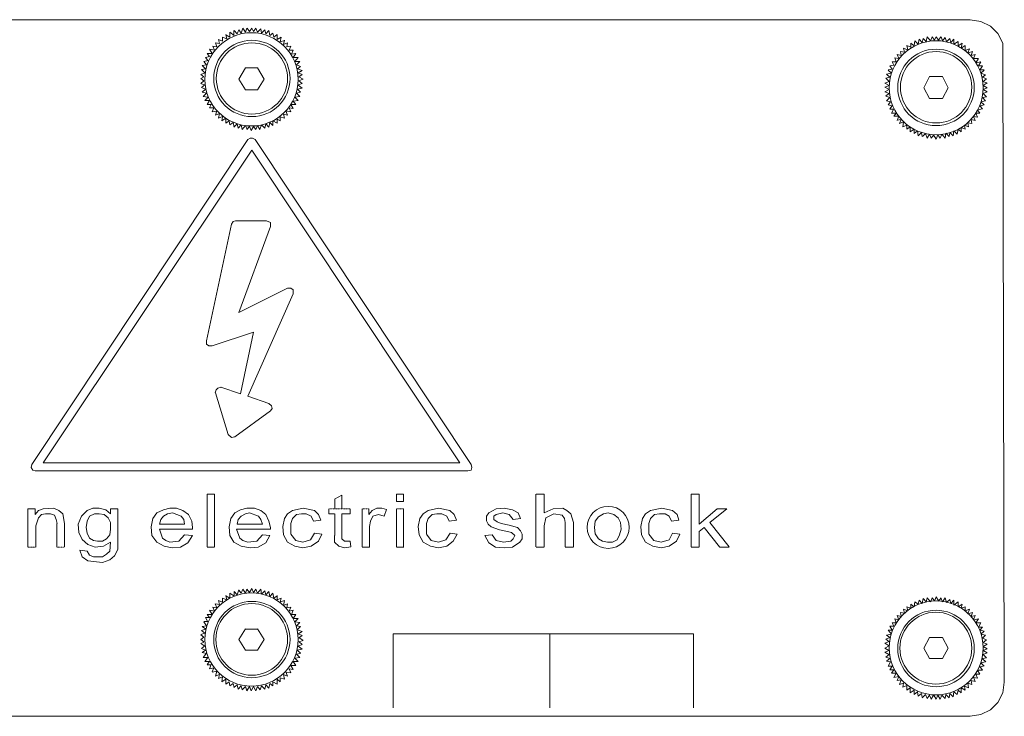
# Model space of a CAD drawing. Header units: millimetres. Extents: x -228268 to 1513407, y -439898 to -137408.
# Tile 71 of 128: x 293608 to 296093, y -349665 to -347907. Entities that reach past the tile are written whole.
import ezdxf

# ---------------------------------------------------------------- set-up
doc = ezdxf.new("R2010")
doc.units = ezdxf.units.MM
doc.linetypes.add('PDF_IMPORT', pattern=[1, 0.8, -0.2])
doc.layers.add('PDF3_图层 1', color=7, linetype='Continuous', true_color=0x060202)

msp = doc.modelspace()

# ---------------------------------------------------------------- linework, layer by layer
at = {"layer": 'PDF3_图层 1', "lineweight": 9}
for points in [[(292379.4, -347906.8), (296007.4, -347906.8)], [(296093.4, -349579), (296089.4, -347966.3), (296077.2, -347941.6), (296058.5, -347923.2), (296033.9, -347911), (296007.3, -347906.8)], [(294139, -347950.7), (294139, -347938.4)], [(294139, -347938.5), (294149.3, -347946.7)], [(294149.2, -347946.7), (294149.2, -347934.3)], [(294149.3, -347934.3), (294157.3, -347942.5)], [(294157.4, -347942.5), (294161.7, -347932.3)], [(294161.7, -347932.3), (294167.7, -347940.5)], [(294167.7, -347940.5), (294171.7, -347928.3)], [(294171.7, -347928.3), (294177.9, -347938.5)], [(294177.9, -347938.4), (294181.9, -347928.3)], [(294182.1, -347928.3), (294188.2, -347936.3)], [(294188.1, -347936.3), (294194.3, -347928.3)], [(294194.4, -347928.3), (294198.4, -347936.3)], [(294198.5, -347936.3), (294204.6, -347928.3)], [(294204.6, -347928.3), (294208.6, -347938.5)], [(294208.7, -347938.4), (294216.8, -347930.3)], [(294216.8, -347930.3), (294219, -347940.5)], [(294219, -347940.5), (294227, -347932.3)], [(294227.2, -347932.3), (294229.2, -347942.5)], [(294229.2, -347942.5), (294237.4, -347934.3)], [(294237.4, -347934.3), (294239.5, -347946.7)], [(294087.8, -348000), (294081.6, -347991.8), (294093.8, -347991.8), (294087.8, -347981.4), (294100, -347983.6), (294096, -347973.3), (294106.2, -347975.3), (294102.2, -347965.1), (294112.4, -347967.2), (294110.4, -347956.9), (294120.6, -347961.1), (294120.6, -347950.7), (294130.8, -347954.9)], [(294130.8, -347954.8), (294128.8, -347944.6)], [(294128.8, -347944.7), (294139, -347950.7)], [(294239.5, -347946.6), (294247.6, -347940.6), (294249.7, -347950.8), (294257.9, -347944.6)], [(294257.9, -347944.5), (294257.9, -347956.9)], [(294257.9, -347957), (294268.1, -347950.8)], [(294268.1, -347950.7), (294266, -347963.1)], [(294266, -347963), (294276.3, -347959)], [(294274.1, -347969.2), (294284.5, -347965.2)], [(294276.3, -347958.9), (294274.2, -347969.3)], [(294284.4, -347965.1), (294282.5, -347975.3), (294292.7, -347973.3), (294288.7, -347983.5), (294298.7, -347983.5), (294294.7, -347993.8)], [(295866, -347972.3), (295868, -347960.1)], [(295867.9, -347960.1), (295876.2, -347968.3)], [(295876.2, -347968.2), (295878.2, -347956), (295886.5, -347964.2), (295888.4, -347954), (295896.6, -347962.2), (295898.8, -347949.8)], [(295898.7, -347949.9), (295906.9, -347960.1)], [(295906.9, -347960), (295911.1, -347949.8)], [(295911.1, -347949.9), (295917.1, -347958.1)], [(295917.1, -347958), (295921.2, -347949.8)], [(295921.3, -347949.9), (295927.5, -347958.1)], [(295927.4, -347958.1), (295933.6, -347949.9)], [(295933.7, -347949.9), (295937.7, -347960.1)], [(295937.7, -347960.1), (295943.9, -347951.9)], [(295943.9, -347951.9), (295947.9, -347962.1)], [(295948, -347962.1), (295956, -347953.9)], [(295956.1, -347953.9), (295958.2, -347964.3)], [(295958.2, -347964.3), (295966.4, -347955.9)], [(295966.3, -347955.9), (295966.3, -347968.3)], [(295966.3, -347968.3), (295976.7, -347962.2)], [(295976.6, -347962.1), (295976.6, -347972.3)], [(295831.1, -347986.8), (295841.5, -347988.8)], [(295833.1, -347997), (295831.2, -347986.8)], [(295839.3, -347978.5), (295849.5, -347982.7)], [(295841.4, -347988.8), (295839.3, -347978.5)], [(295847.6, -347972.3), (295857.7, -347976.5)], [(295849.6, -347982.7), (295847.6, -347972.3)], [(295857.6, -347976.5), (295857.6, -347966.3)], [(295857.7, -347966.2), (295866, -347972.4)], [(295976.7, -347972.4), (295986.9, -347966.2)], [(295984.7, -347978.5), (295995, -347972.3)], [(295986.8, -347966.3), (295984.8, -347978.5)], [(295995, -347972.3), (295995, -347984.7)], [(295995, -347984.7), (296005.2, -347980.7)], [(296005.2, -347980.7), (296001.2, -347990.9)], [(296001.2, -347990.9), (296013.6, -347986.8)], [(296013.5, -347986.8), (296009.4, -347997)], [(294079.5, -348020.4), (294073.4, -348012.2)], [(294073.5, -348012.2), (294083.7, -348010.2)], [(294077.6, -348002), (294087.8, -347999.8)], [(294083.6, -348010.2), (294077.6, -348002)], [(294294.7, -347993.8), (294304.9, -347991.8)], [(294304.9, -347991.8), (294298.7, -348002)], [(294298.7, -348002), (294311.1, -348002)], [(294303, -348012.2), (294315.2, -348012.2)], [(294311.1, -348002), (294303.1, -348012.2)], [(294315.3, -348012.2), (294307.1, -348020.4)], [(295810.6, -348013.4), (295820.9, -348013.4)], [(295814.7, -348021.6), (295810.7, -348013.4)], [(295816.7, -348003.2), (295827.1, -348005.2)], [(295820.9, -348013.4), (295816.9, -348003.2)], [(295822.9, -347994.9), (295833.1, -347997)], [(295827, -348005.2), (295823, -347994.9)], [(296009.4, -347996.9), (296019.6, -347994.9)], [(296015.5, -348005.2), (296027.8, -348005.2)], [(296019.6, -347994.9), (296015.6, -348005.1)], [(296027.9, -348005.1), (296021.7, -348015.5)], [(296021.7, -348015.5), (296033.9, -348013.5)], [(296034, -348013.4), (296028, -348023.6)], [(294067.3, -348032.7), (294077.6, -348030.7)], [(294075.5, -348040.9), (294067.3, -348032.7)], [(294069.3, -348022.4), (294079.5, -348020.4)], [(294077.6, -348030.7), (294069.3, -348022.5)], [(294177.9, -348028.6), (294161.7, -348057.3)], [(294225.2, -348057.3), (294208.6, -348028.7), (294177.9, -348028.7)], [(294307.1, -348020.4), (294317.3, -348024.6)], [(294317.3, -348024.6), (294309.1, -348030.7)], [(294309.1, -348030.7), (294321.4, -348034.7)], [(294321.4, -348034.8), (294311.1, -348040.9)], [(295808.5, -348042.1), (295800.3, -348033.9)], [(295800.4, -348033.8), (295810.6, -348031.8)], [(295804.4, -348023.7), (295814.8, -348021.5)], [(295810.7, -348031.9), (295804.5, -348023.5)], [(296027.8, -348023.6), (296038.2, -348023.6)], [(296038.2, -348023.6), (296032, -348033.9)], [(296032, -348033.8), (296042.2, -348033.8)], [(296042.2, -348033.9), (296034, -348042.1)], [(294065.3, -348045.1), (294075.5, -348040.9)], [(294073.4, -348051.1), (294065.3, -348045.1)], [(294065.3, -348055.3), (294073.4, -348051.1)], [(294073.4, -348061.3), (294065.3, -348055.3)], [(294065.3, -348067.6), (294073.4, -348061.4)], [(294161.7, -348057.3), (294177.9, -348083.9), (294208.6, -348083.9)], [(294208.7, -348083.9), (294225.2, -348057.3)], [(294311.1, -348040.9), (294321.4, -348045.1)], [(294321.4, -348045), (294313.2, -348051.1)], [(294313.2, -348051.1), (294323.4, -348057.3)], [(294323.3, -348057.3), (294313.2, -348061.3)], [(294313.2, -348061.3), (294321.4, -348067.7)], [(295792.2, -348066.7), (295802.5, -348062.5)], [(295794.2, -348054.4), (295804.4, -348052.3)], [(295802.5, -348062.7), (295794.2, -348054.3)], [(295796.3, -348044.2), (295808.5, -348042)], [(295804.4, -348052.3), (295796.4, -348044.1)], [(295905, -348050.3), (295890.6, -348079)], [(295937.6, -348050.4), (295905, -348050.4)], [(295952, -348078.9), (295937.7, -348050.3)], [(296034, -348042.1), (296046.3, -348046.2)], [(296038.1, -348052.3), (296048.3, -348056.4)], [(296046.3, -348046.2), (296038.2, -348052.3)], [(296048.3, -348056.4), (296040.1, -348062.5)], [(296040.2, -348062.5), (296050.3, -348066.7)], [(294075.5, -348071.7), (294065.3, -348067.7)], [(294067.3, -348077.8), (294075.5, -348071.6)], [(294077.6, -348081.9), (294067.3, -348077.7)], [(294069.3, -348090.1), (294077.6, -348081.9)], [(294321.4, -348079.8), (294309.1, -348082)], [(294309.1, -348081.9), (294317.3, -348090.1)], [(294321.4, -348067.6), (294311.1, -348071.6)], [(294311.1, -348071.7), (294321.4, -348079.9)], [(295802.5, -348072.8), (295792.2, -348066.7)], [(295802.5, -348083.1), (295792.2, -348076.9), (295802.5, -348072.7)], [(295792.2, -348089.2), (295802.5, -348083)], [(295802.5, -348093.3), (295792.2, -348089.3)], [(295890.5, -348078.9), (295904.9, -348105.6)], [(295937.7, -348105.6), (295952.1, -348079)], [(296050.4, -348066.6), (296040.2, -348072.8)], [(296040.2, -348072.7), (296050.3, -348078.9), (296040.2, -348083.1)], [(296040.2, -348083), (296050.4, -348089.2)], [(296050.3, -348089.3), (296040.2, -348093.3)], [(294079.5, -348092.2), (294069.3, -348090.1)], [(294083.6, -348102.4), (294071.4, -348100.3)], [(294071.5, -348100.3), (294079.5, -348092.2)], [(294075.5, -348110.6), (294083.7, -348102.3)], [(294087.8, -348110.6), (294075.5, -348110.6)], [(294093.9, -348139.2), (294098, -348129), (294087.8, -348129), (294091.9, -348120.8), (294081.7, -348120.8), (294087.8, -348110.6)], [(294298.7, -348112.6), (294304.9, -348120.8), (294292.7, -348120.8), (294298.7, -348131.2), (294288.7, -348129), (294292.7, -348139.2), (294280.3, -348137.2), (294284.5, -348147.5), (294274.1, -348145.4), (294276.3, -348155.7), (294266, -348151.6), (294266, -348161.7), (294257.9, -348157.7)], [(294311.1, -348110.6), (294298.7, -348112.6)], [(294303, -348102.4), (294311.1, -348110.6)], [(294315.3, -348100.3), (294303.1, -348102.3)], [(294317.3, -348090), (294307.1, -348092.2)], [(294307.1, -348092.2), (294315.2, -348100.3)], [(295794.2, -348099.4), (295802.5, -348093.3)], [(295804.4, -348103.6), (295794.2, -348099.5)], [(295796.3, -348111.7), (295804.5, -348103.5)], [(295806.5, -348113.8), (295796.4, -348111.7)], [(295800.4, -348122), (295806.6, -348113.8)], [(295905, -348105.5), (295937.6, -348105.5)], [(296046.3, -348111.7), (296033.9, -348113.9)], [(296033.9, -348113.8), (296042.3, -348121.9)], [(296048.2, -348101.5), (296038.1, -348103.5)], [(296038.1, -348103.6), (296046.3, -348111.8)], [(296040.2, -348093.2), (296048.2, -348101.6)], [(294106.2, -348137.3), (294093.8, -348139.3)], [(294102.2, -348147.4), (294106.2, -348137.2)], [(295810.6, -348124), (295800.4, -348122)], [(295804.4, -348132.2), (295810.6, -348124)], [(295814.8, -348132.3), (295804.4, -348132.3)], [(295808.6, -348142.5), (295814.8, -348132.2)], [(296025.7, -348134.2), (296031.9, -348142.4)], [(296038.2, -348132.2), (296025.8, -348134.2)], [(296031.9, -348124), (296038.1, -348132.2)], [(296042.2, -348122), (296032, -348124)], [(294112.4, -348143.5), (294102.2, -348147.5)], [(294110.4, -348155.7), (294112.4, -348143.4)], [(294120.6, -348151.5), (294110.4, -348155.7)], [(294137, -348161.8), (294128.8, -348167.9), (294128.8, -348155.7), (294118.4, -348161.8), (294120.6, -348151.6)], [(294139, -348172.1), (294136.9, -348161.9)], [(294257.9, -348167.9), (294247.6, -348161.7)], [(294247.6, -348161.8), (294247.6, -348174.1)], [(294257.9, -348157.7), (294257.9, -348168)], [(295820.9, -348142.6), (295808.6, -348142.6)], [(295814.7, -348150.7), (295820.9, -348142.5)], [(295827.1, -348150.7), (295814.8, -348150.7)], [(295823, -348160.9), (295827.1, -348150.7)], [(295833.1, -348158.8), (295823, -348160.8)], [(295829.1, -348169.1), (295833.1, -348158.9)], [(296019.6, -348161), (296009.4, -348158.8)], [(296009.4, -348158.8), (296011.4, -348169.1)], [(296015.5, -348150.8), (296019.6, -348161)], [(296025.8, -348152.8), (296015.6, -348150.8)], [(296032, -348142.4), (296021.6, -348142.4)], [(296021.7, -348142.4), (296025.7, -348152.8)], [(294147.2, -348165.9), (294139, -348172.1)], [(294149.3, -348178.1), (294147.1, -348165.9)], [(294157.4, -348170), (294149.2, -348178.1)], [(294159.5, -348180.3), (294157.3, -348170.1)], [(294167.7, -348172.1), (294159.5, -348180.3)], [(294169.7, -348184.3), (294167.7, -348172.1)], [(294177.9, -348174.1), (294169.7, -348184.3)], [(294182.1, -348184.3), (294177.9, -348174.1)], [(294188.1, -348176.1), (294181.9, -348184.3)], [(294192.3, -348186.5), (294188.2, -348176.1)], [(294198.5, -348176.1), (294192.3, -348186.3)], [(294204.6, -348184.3), (294198.4, -348176.1)], [(294208.7, -348174.1), (294204.6, -348184.3)], [(294214.8, -348184.3), (294208.6, -348174.1)], [(294219, -348172.1), (294214.8, -348184.3)], [(294227.2, -348180.3), (294219, -348172.1)], [(294229.2, -348170), (294227, -348180.3)], [(294237.4, -348178.1), (294229.2, -348170.1)], [(294239.4, -348165.9), (294237.4, -348178.1)], [(294247.6, -348174.1), (294239.5, -348165.9)], [(295839.3, -348165), (295829.1, -348169.1)], [(295837.3, -348177.3), (295839.3, -348165.1)], [(295847.6, -348173.2), (295837.3, -348177.3)], [(295847.6, -348183.4), (295847.6, -348173.2)], [(295855.7, -348177.3), (295847.6, -348183.5)], [(295866, -348183.4), (295855.7, -348189.6)], [(295855.8, -348189.7), (295855.8, -348177.3)], [(295866, -348193.7), (295866, -348183.5)], [(295874.1, -348187.5), (295866, -348193.7)], [(295876.2, -348199.9), (295874.2, -348187.5)], [(295966.4, -348187.5), (295964.4, -348199.7)], [(295974.7, -348195.8), (295966.3, -348187.5)], [(295976.6, -348183.5), (295974.6, -348195.7)], [(295984.7, -348189.6), (295976.7, -348183.5)], [(295995, -348183.5), (295984.7, -348179.3)], [(295984.8, -348179.3), (295984.8, -348189.7)], [(296003.4, -348177.3), (295993, -348173.2)], [(295993, -348173.2), (295995, -348183.5)], [(296011.4, -348169.1), (296001.2, -348167.1)], [(296001.2, -348167.1), (296003.3, -348177.3)], [(294184, -348209.5), (293639, -349029.2)], [(294202.5, -348209.5), (294196.3, -348205.5), (294190.3, -348205.5), (294184.1, -348209.5)], [(294747.7, -349029.1), (294202.5, -348209.5)], [(295884.3, -348191.7), (295876.3, -348199.9)], [(295886.5, -348201.9), (295884.4, -348191.7)], [(295894.6, -348193.7), (295886.6, -348202)], [(295898.7, -348206.1), (295894.7, -348193.7)], [(295905, -348195.8), (295898.8, -348206)], [(295908.9, -348206.1), (295904.9, -348195.7)], [(295915.2, -348197.8), (295909, -348206)], [(295921.3, -348208.1), (295915.1, -348197.7)], [(295925.5, -348197.8), (295921.2, -348208)], [(295931.5, -348206.1), (295925.5, -348197.7)], [(295954.1, -348202), (295945.9, -348193.6), (295943.9, -348206), (295935.5, -348195.8), (295931.5, -348206)], [(295956.1, -348191.7), (295954, -348201.9)], [(295964.3, -348199.8), (295956.1, -348191.7)], [(294194.4, -348236.1), (293667.9, -349025)], [(294719, -349025.1), (294194.4, -348236.2)], [(294079.5, -348717.7), (294143, -348422.6)], [(294153.3, -348414.4), (294147.1, -348416.5), (294143.1, -348422.6)], [(294153.4, -348414.4), (294231.2, -348414.4)], [(294241.4, -348428.8), (294161.6, -348646), (294284.5, -348584.5)], [(294241.4, -348428.8), (294241.4, -348418.6), (294231.2, -348414.4)], [(294298.8, -348598.9), (294298.8, -348588.7), (294292.7, -348584.5), (294284.4, -348584.5)], [(294298.8, -348598.9), (294184, -348857)], [(294165.7, -348850.9), (294198.4, -348695.1), (294093.8, -348730)], [(294079.5, -348717.7), (294079.5, -348725.9), (294085.7, -348730.1), (294093.9, -348730.1)], [(294116.5, -348834.5), (294108.2, -348836.6), (294104.1, -348840.7), (294102.1, -348848.9)], [(294116.4, -348834.5), (294165.7, -348850.9)], [(294134.9, -348953.4), (294102.2, -348848.8)], [(294184.1, -348857.1), (294237.4, -348875.5)], [(294241.4, -348893.9), (294245.5, -348887.8), (294243.6, -348881.6), (294237.4, -348875.5)], [(294241.4, -348894), (294151.3, -348959.5)], [(294134.9, -348953.4), (294143.1, -348961.6), (294151.3, -348959.6)], [(293639, -349029.2), (293637, -349037.4), (293641.1, -349043.6), (293647.3, -349045.6)], [(293667.8, -349025), (294719, -349025)], [(294739.3, -349045.6), (294747.7, -349043.6), (294749.5, -349037.4), (294747.7, -349029.2)], [(293647.2, -349045.6), (294739.3, -349045.6)], [(294081.6, -349104.6), (294100, -349104.6)], [(294081.7, -349237.7), (294081.7, -349104.5)], [(294100, -349104.5), (294100, -349237.7)], [(294403.3, -349116.9), (294421.7, -349106.5)], [(294421.8, -349106.7), (294421.8, -349141.4)], [(294559, -349104.6), (294577.4, -349104.6)], [(294559, -349123), (294559, -349104.6)], [(294577.4, -349104.6), (294577.4, -349123)], [(294911.4, -349237.7), (294911.4, -349104.5)], [(294911.5, -349104.6), (294932, -349104.6)], [(294932, -349104.5), (294932, -349151.6)], [(295302.8, -349104.6), (295323.4, -349104.6)], [(295302.9, -349237.7), (295302.9, -349104.6)], [(295323.3, -349104.5), (295323.3, -349180.4)], [(294403.4, -349141.4), (294403.4, -349116.9)], [(294577.4, -349123), (294559, -349123)], [(293628.8, -349237.8), (293628.8, -349141.5), (293647.3, -349141.4)], [(293647.3, -349155.8), (293655.5, -349145.6), (293667.8, -349141.4), (293694.4, -349139.4), (293706.8, -349145.6), (293716.8, -349153.8), (293721.1, -349178.3)], [(293647.3, -349141.5), (293647.3, -349155.7)], [(293702.5, -349178.3), (293700.5, -349168.1), (293696.5, -349157.8), (293686.3, -349153.8), (293673.8, -349153.8), (293663.6, -349155.8), (293655.4, -349164), (293649.2, -349184.5)], [(293778.4, -349248), (293784.6, -349258.2), (293794.8, -349262.3), (293817.3, -349262.3), (293827.5, -349256.2), (293835.7, -349248), (293837.9, -349225.4), (293819.5, -349235.6), (293798.9, -349237.8), (293780.4, -349231.6), (293766, -349219.2), (293757.8, -349200.8), (293755.8, -349180.4), (293764, -349159.9), (293778.4, -349145.5), (293792.8, -349139.3), (293809.1, -349139.3), (293825.5, -349143.5), (293837.9, -349153.7)], [(293837.8, -349141.4), (293856.2, -349141.4)], [(293837.8, -349153.7), (293837.8, -349141.4)], [(293856.2, -349141.4), (293856.2, -349223.4)], [(293944.3, -349166), (293954.5, -349151.7), (293971.1, -349143.5), (293987.3, -349139.3), (294003.8, -349139.3), (294020.1, -349145.5), (294034.6, -349155.9), (294042.8, -349172.2), (294044.6, -349188.6)], [(294024.3, -349180.4), (294022.2, -349168), (294016, -349159.8), (293993.6, -349151.6), (293981.2, -349153.8), (293971, -349159.8), (293964.8, -349168), (293960.8, -349180.4)], [(294141.1, -349166), (294151.3, -349151.7), (294165.7, -349143.5), (294182, -349139.3), (294200.6, -349139.3), (294216.8, -349145.5), (294229.2, -349155.9), (294237.3, -349172.2), (294241.4, -349188.6)], [(294220.9, -349180.4), (294216.9, -349168), (294210.7, -349159.8), (294188.2, -349151.6), (294178, -349153.8), (294167.6, -349159.8), (294159.6, -349168), (294157.4, -349180.4)], [(294276.3, -349166), (294284.5, -349153.7), (294296.8, -349145.5), (294323.4, -349139.3), (294352.1, -349145.5), (294362.3, -349155.9), (294368.5, -349170.1)], [(294350.1, -349172.2), (294343.9, -349159.8), (294331.7, -349153.8), (294319.3, -349153.8), (294307.1, -349155.8), (294296.8, -349166), (294292.7, -349178.3), (294292.7, -349204.9)], [(294388.9, -349153.8), (294388.9, -349141.4)], [(294403.3, -349153.8), (294388.9, -349153.8)], [(294403.4, -349209.1), (294403.4, -349153.8)], [(294442.2, -349153.8), (294421.7, -349153.8)], [(294421.8, -349153.8), (294421.8, -349211.1)], [(294442.3, -349141.4), (294442.3, -349153.8)], [(294473, -349237.7), (294473, -349141.4)], [(294489.3, -349155.8), (294497.7, -349145.6), (294509.9, -349139.4), (294522.2, -349139.4), (294534.4, -349143.4)], [(294489.3, -349141.5), (294489.3, -349155.7)], [(294528.3, -349159.9), (294513.9, -349155.8), (294499.5, -349159.9), (294493.5, -349172.2), (294491.5, -349186.4)], [(294534.4, -349143.4), (294528.4, -349159.8)], [(294559, -349237.7), (294559, -349141.4)], [(294577.4, -349141.4), (294577.4, -349237.7)], [(294618.5, -349166), (294626.7, -349153.7), (294639, -349145.5), (294665.6, -349139.3), (294694.3, -349145.5), (294704.5, -349155.9), (294710.7, -349170.1)], [(294692.3, -349172.2), (294686.1, -349159.8), (294673.9, -349153.8), (294661.5, -349153.8), (294649.3, -349155.8), (294639, -349166), (294634.9, -349178.3), (294634.9, -349204.9)], [(294858.2, -349209), (294850, -349200.9), (294839.8, -349198.8), (294819.3, -349194.7), (294798.7, -349186.5), (294790.7, -349180.3), (294786.5, -349172.1), (294786.5, -349159.9), (294792.6, -349151.6), (294811.1, -349141.5), (294831.5, -349139.4), (294852, -349143.5), (294866.4, -349151.6), (294872.6, -349166.1)], [(294854.2, -349168.1), (294844, -349155.7), (294827.4, -349151.7), (294811.2, -349155.7), (294805, -349159.9), (294805, -349168.1)], [(294932, -349151.6), (294954.6, -349141.4), (294979.1, -349139.3), (294989.3, -349145.5), (294999.5, -349153.8), (295005.9, -349176.2)], [(294985.3, -349176.2), (294983.1, -349166), (294977.1, -349157.8), (294956.5, -349153.7), (294936.1, -349163.9), (294932, -349184.4)], [(295179.9, -349166), (295188.2, -349153.7), (295200.5, -349145.5), (295229, -349139.3), (295255.8, -349145.5), (295268, -349155.9), (295272.1, -349170.1)], [(295253.7, -349172.2), (295247.5, -349159.8), (295237.3, -349153.8), (295222.9, -349153.8), (295210.7, -349155.8), (295200.4, -349166), (295196.4, -349178.3), (295196.4, -349204.9)], [(295323.4, -349180.3), (295368.5, -349141.4)], [(295393.1, -349141.4), (295350, -349176.2)], [(295368.5, -349141.4), (295393, -349141.4)], [(293702.4, -349237.7), (293702.4, -349178.3)], [(293721, -349178.3), (293721, -349237.6)], [(294044.7, -349209), (294032.5, -349227.4), (294014.1, -349237.8), (293993.5, -349239.8), (293973, -349235.6), (293954.6, -349225.4), (293942.2, -349209), (293940.2, -349186.5), (293944.4, -349166.1)], [(293960.8, -349180.3), (294024.3, -349180.3)], [(294239.5, -349209), (294229.3, -349227.4), (294210.6, -349237.8), (294190.3, -349239.8), (294167.6, -349235.6), (294149.2, -349225.4), (294139.1, -349209), (294137, -349186.5), (294141.1, -349166.1)], [(294157.3, -349180.3), (294220.8, -349180.3)], [(294370.6, -349205), (294362.2, -349223.4), (294343.9, -349235.7), (294323.3, -349239.7), (294303.1, -349235.7), (294284.4, -349225.4), (294274.2, -349207), (294272.2, -349186.4), (294276.3, -349166)], [(294368.4, -349170.1), (294350.1, -349172.2)], [(294712.8, -349205), (294702.6, -349223.4), (294686, -349235.7), (294665.5, -349239.7), (294645.3, -349235.7), (294626.6, -349225.4), (294616.4, -349207), (294614.4, -349186.4), (294618.5, -349166)], [(294710.7, -349170.1), (294692.3, -349172.2)], [(294805, -349168.1), (294813.2, -349174.3), (294823.3, -349178.3), (294843.9, -349182.4), (294864.4, -349188.5), (294872.5, -349196.8), (294876.6, -349205), (294876.6, -349217.2), (294870.6, -349225.4), (294852.1, -349237.8), (294831.5, -349239.8), (294809, -349237.8), (294792.6, -349227.4), (294782.4, -349209)], [(294872.6, -349166), (294854.2, -349168.1)], [(294985.3, -349237.7), (294985.3, -349176.2)], [(295005.8, -349176.2), (295005.8, -349237.7)], [(295274.2, -349205), (295266, -349223.4), (295247.5, -349235.7), (295227.1, -349239.7), (295206.7, -349235.7), (295188.1, -349225.4), (295177.9, -349207), (295175.8, -349186.4), (295179.9, -349166)], [(295272.1, -349170.1), (295253.7, -349172.2)], [(295349.9, -349176.2), (295399.1, -349237.7)], [(293649.2, -349184.5), (293649.2, -349237.8)], [(294044.7, -349192.7), (293960.8, -349192.7)], [(293960.8, -349192.7), (293969, -349215.2), (293977, -349221.4), (293987.4, -349225.4), (294009.9, -349223.4), (294024.3, -349207)], [(294024.3, -349207.1), (294044.7, -349209.1)], [(294044.7, -349188.5), (294044.7, -349192.7)], [(294155.4, -349192.7), (294163.6, -349215.2), (294171.6, -349221.4), (294184.2, -349225.4), (294206.6, -349223.4), (294220.9, -349207)], [(294241.4, -349192.7), (294155.5, -349192.7)], [(294221, -349207.1), (294239.5, -349209.1)], [(294241.4, -349188.5), (294241.4, -349192.7)], [(294292.7, -349205), (294304.9, -349221.3), (294323.3, -349225.4), (294341.9, -349219.3), (294352.2, -349202.8)], [(294352.1, -349202.9), (294370.5, -349205)], [(294491.4, -349186.5), (294491.4, -349237.8)], [(294634.9, -349205), (294647.1, -349221.3), (294665.5, -349225.4), (294684, -349219.3), (294694.4, -349202.8)], [(294694.4, -349202.9), (294712.7, -349205)], [(294782.5, -349209), (294800.9, -349207)], [(294800.9, -349207), (294811.1, -349221.4), (294829.6, -349225.4), (294848, -349223.4), (294854.2, -349217.2), (294858.2, -349209)], [(294932, -349184.5), (294932, -349237.7)], [(295196.3, -349205), (295208.5, -349221.3), (295227.1, -349225.4), (295247.5, -349219.3), (295255.8, -349202.8)], [(295255.8, -349202.9), (295274.2, -349205)], [(295323.3, -349198.8), (295323.3, -349237.7)], [(295335.6, -349188.5), (295323.4, -349198.7)], [(295374.5, -349237.7), (295335.6, -349188.6)], [(293856.2, -349223.4), (293856.2, -349243.9), (293848, -349260.3), (293835.7, -349270.5), (293817.3, -349276.7), (293780.4, -349272.5), (293766, -349262.3), (293760, -349245.9)], [(294444.4, -349237.7), (294428, -349239.7), (294413.6, -349235.7), (294403.3, -349225.3), (294403.3, -349209)], [(294421.7, -349211.1), (294421.7, -349217.3), (294427.9, -349223.4), (294442.3, -349223.4)], [(294442.2, -349223.3), (294444.4, -349237.7)], [(293760, -349245.9), (293778.4, -349247.9)], [(294100.1, -349237.8), (294081.7, -349237.8)], [(294491.4, -349237.8), (294473.1, -349237.8)], [(294577.5, -349237.8), (294559, -349237.8)], [(294931.9, -349237.8), (294911.5, -349237.8)], [(295005.8, -349237.8), (294985.2, -349237.8)], [(295323.4, -349237.8), (295302.9, -349237.8)], [(295399.1, -349237.8), (295374.6, -349237.8)], [(294139, -349354.4), (294149.2, -349360.6)], [(294139, -349366.8), (294139, -349354.4)], [(294149.3, -349350.3), (294157.3, -349358.5)], [(294149.3, -349360.5), (294149.3, -349350.3)], [(294157.3, -349358.5), (294161.6, -349346.2)], [(294161.6, -349346.3), (294167.7, -349354.5)], [(294167.7, -349354.5), (294171.7, -349344.2)], [(294171.7, -349344.2), (294177.9, -349354.4)], [(294177.9, -349354.5), (294182, -349344.2)], [(294181.9, -349344.2), (294188.1, -349352.4)], [(294188.2, -349352.4), (294194.4, -349342.2)], [(294194.3, -349342.2), (294198.5, -349352.4)], [(294198.4, -349352.4), (294204.6, -349344.2)], [(294204.6, -349344.2), (294208.7, -349354.4)], [(294208.7, -349354.5), (294216.9, -349344.2)], [(294216.8, -349344.2), (294218.9, -349356.6)], [(294218.9, -349356.5), (294227.1, -349348.3)], [(294227, -349348.3), (294229.2, -349358.5)], [(294229.2, -349358.5), (294237.4, -349350.3)], [(294237.4, -349350.4), (294239.5, -349362.6)], [(294239.4, -349362.7), (294247.6, -349354.5)], [(294247.6, -349354.5), (294249.7, -349366.7)], [(294106.3, -349391.3), (294102.1, -349381.1)], [(294102.2, -349381.2), (294112.4, -349383.2)], [(294110.3, -349372.8), (294120.6, -349377)], [(294112.4, -349383.1), (294110.4, -349372.9)], [(294120.6, -349377.1), (294120.6, -349366.7)], [(294120.6, -349366.8), (294130.8, -349370.8)], [(294130.8, -349370.9), (294128.8, -349360.5)], [(294128.8, -349360.6), (294139, -349366.8)], [(294249.6, -349366.8), (294257.9, -349360.7)], [(294257.9, -349360.5), (294257.9, -349370.9)], [(294257.9, -349370.8), (294268.1, -349366.8)], [(294266, -349377), (294276.2, -349372.8)], [(294268.1, -349366.7), (294266.1, -349377.1)], [(294276.3, -349372.9), (294274.1, -349385.1)], [(294274.2, -349385.2), (294284.4, -349381.2)], [(294284.5, -349381.1), (294282.5, -349391.3)], [(295866, -349388.4), (295868, -349376.2)], [(295867.9, -349376.1), (295876.3, -349382.2)], [(295876.3, -349382.2), (295878.2, -349372)], [(295878.3, -349372), (295886.5, -349380.2)], [(295886.5, -349380.2), (295888.6, -349367.8)], [(295888.4, -349367.8), (295896.6, -349376.2)], [(295896.6, -349376.2), (295898.8, -349365.8)], [(295898.8, -349365.8), (295906.8, -349376.2)], [(295906.9, -349376.2), (295911.1, -349365.8)], [(295911.2, -349365.9), (295917.2, -349374)], [(295917.1, -349374.2), (295921.2, -349363.8)], [(295921.3, -349363.8), (295927.4, -349374)], [(295927.3, -349374.2), (295933.7, -349365.8)], [(295933.6, -349365.9), (295937.7, -349376.1)], [(295937.7, -349376.2), (295943.9, -349365.8)], [(295943.9, -349365.9), (295947.9, -349378.1)], [(295947.9, -349378.2), (295956.1, -349370)], [(295956.1, -349369.9), (295958.2, -349380.3)], [(295958.2, -349380.2), (295966.3, -349372)], [(295966.3, -349384.4), (295976.6, -349376.2)], [(295966.4, -349372), (295966.4, -349384.4)], [(295976.6, -349376.2), (295976.6, -349388.4)], [(294093.9, -349407.7), (294087.8, -349397.5)], [(294087.9, -349397.5), (294100.1, -349399.5)], [(294100.1, -349399.5), (294095.9, -349389.3)], [(294096.1, -349389.4), (294106.3, -349391.4)], [(294282.5, -349391.4), (294292.7, -349389.4)], [(294292.7, -349389.3), (294288.7, -349399.5)], [(294288.7, -349399.6), (294298.8, -349397.4)], [(294298.7, -349397.5), (294294.7, -349407.7)], [(295831.1, -349402.7), (295841.5, -349404.7)], [(295833.1, -349413), (295831.1, -349402.7)], [(295841.4, -349404.8), (295839.3, -349394.5)], [(295839.4, -349394.6), (295849.6, -349398.6)], [(295847.6, -349388.4), (295857.7, -349392.4)], [(295849.6, -349398.7), (295847.6, -349388.4)], [(295857.7, -349382.2), (295866, -349388.4)], [(295857.7, -349392.5), (295857.7, -349382.3)], [(295976.6, -349388.4), (295986.8, -349382.2)], [(295986.8, -349382.2), (295984.8, -349392.5)], [(295984.8, -349392.5), (295995, -349388.4), (295995, -349398.7), (296005.2, -349394.5), (296001.2, -349406.8)], [(296001.2, -349406.8), (296013.5, -349402.7)], [(296013.5, -349402.7), (296009.4, -349412.9)], [(294079.6, -349436.4), (294073.4, -349426.2)], [(294073.5, -349426.1), (294083.5, -349426.1)], [(294077.5, -349416), (294087.9, -349416)], [(294083.6, -349426.2), (294077.6, -349416)], [(294081.7, -349407.7), (294093.9, -349407.7)], [(294087.8, -349415.9), (294081.7, -349407.7)], [(294294.7, -349407.7), (294304.9, -349407.7)], [(294305, -349407.7), (294298.7, -349417.9)], [(294298.8, -349418), (294311.1, -349418), (294302.9, -349426.2), (294315.1, -349428.2), (294307.1, -349436.4)], [(295810.6, -349429.3), (295820.8, -349429.3), (295816.8, -349419.1)], [(295814.8, -349437.5), (295810.6, -349429.4)], [(295816.8, -349419.2), (295827, -349421.2)], [(295827.1, -349421.2), (295822.9, -349411)], [(295823, -349411), (295833.2, -349413)], [(296009.4, -349413), (296019.6, -349411)], [(296015.5, -349421.2), (296027.9, -349419.1)], [(296019.6, -349410.9), (296015.6, -349421.1)], [(296027.9, -349419.1), (296021.7, -349429.3)], [(296021.7, -349429.4), (296033.9, -349429.4)], [(296033.9, -349429.3), (296027.9, -349439.7)], [(294065.2, -349458.9), (294075.4, -349454.9)], [(294075.5, -349454.8), (294067.3, -349448.7)], [(294067.4, -349448.7), (294077.6, -349444.7)], [(294069.3, -349438.5), (294079.5, -349436.3)], [(294077.5, -349444.6), (294069.3, -349438.5)], [(294177.9, -349444.6), (294161.7, -349471.2)], [(294208.7, -349444.7), (294177.9, -349444.7)], [(294225.2, -349471.2), (294208.7, -349444.6)], [(294307.1, -349436.3), (294317.3, -349438.5)], [(294317.3, -349438.4), (294309, -349446.6)], [(294309, -349446.7), (294321.5, -349450.7)], [(294321.4, -349450.7), (294311.2, -349456.9)], [(295800.4, -349447.8), (295810.6, -349447.8)], [(295808.6, -349458), (295800.4, -349447.9)], [(295810.6, -349447.9), (295804.4, -349437.7)], [(295804.5, -349437.6), (295814.7, -349437.6)], [(296027.9, -349439.7), (296038.2, -349439.7)], [(296038.1, -349439.7), (296031.9, -349447.9)], [(296032, -349447.9), (296042.2, -349449.9)], [(296042.3, -349449.9), (296033.9, -349458)], [(294073.5, -349465.2), (294065.1, -349459)], [(294065.2, -349471.2), (294073.5, -349465.1)], [(294073.5, -349477.4), (294065.2, -349471.2)], [(294065.2, -349481.5), (294073.4, -349477.5)], [(294161.5, -349471.2), (294177.9, -349497.9)], [(294208.6, -349497.9), (294225.2, -349471.2)], [(294311.1, -349456.9), (294321.5, -349461)], [(294321.4, -349460.9), (294313.2, -349467.3)], [(294323.4, -349473.3), (294313.2, -349477.4)], [(294313.3, -349467.2), (294323.3, -349473.2)], [(294313.3, -349477.4), (294321.5, -349483.6)], [(294550.8, -349643.3), (294550.8, -349456.8)], [(295309, -349456.8), (294550.9, -349456.8)], [(294946.4, -349643.3), (294946.4, -349456.8)], [(295309.1, -349643.4), (295309.1, -349456.9)], [(295792.1, -349480.6), (295802.5, -349476.6)], [(295802.5, -349486.8), (295792.1, -349480.6)], [(295794.1, -349470.4), (295804.5, -349466.2)], [(295802.4, -349476.6), (295794.2, -349470.4)], [(295804.4, -349466.3), (295796.2, -349460.1)], [(295796.3, -349460.1), (295808.5, -349458.1)], [(295904.9, -349466.2), (295890.6, -349493)], [(295937.6, -349466.3), (295904.9, -349466.3)], [(295952, -349493), (295937.6, -349466.2)], [(296033.9, -349458.1), (296046.2, -349460.1)], [(296046.3, -349460.1), (296038.1, -349468.2)], [(296038.1, -349468.2), (296048.2, -349472.4)], [(296048.3, -349472.4), (296040.1, -349478.6)], [(296040.1, -349478.6), (296050.4, -349482.6)], [(294075.5, -349487.6), (294065.2, -349481.4)], [(294067.3, -349493.9), (294075.5, -349487.5)], [(294077.5, -349497.8), (294067.3, -349493.8)], [(294069.3, -349504.1), (294077.5, -349497.9)], [(294079.5, -349506.2), (294069.3, -349504)], [(294071.3, -349516.4), (294079.5, -349506.1)], [(294177.9, -349497.8), (294208.7, -349497.8)], [(294321.4, -349495.8), (294309, -349497.8)], [(294309, -349497.9), (294317.4, -349506.1)], [(294311.1, -349487.6), (294321.5, -349495.8)], [(294321.4, -349483.6), (294311.2, -349487.6)], [(295792.1, -349493), (295802.5, -349486.8)], [(295792.1, -349503.2), (295802.5, -349499.1)], [(295802.4, -349499), (295792.2, -349492.8)], [(295802.4, -349509.2), (295792.2, -349503.2)], [(295890.5, -349493), (295904.9, -349519.5)], [(295937.7, -349519.5), (295952.1, -349493)], [(296050.3, -349482.6), (296040.1, -349488.8)], [(296040.1, -349488.8), (296050.3, -349495)], [(296050.3, -349495), (296040.1, -349499.1)], [(296040.1, -349499), (296050.3, -349505.2)], [(296050.3, -349505.2), (296040.1, -349509.3)], [(294083.5, -349516.4), (294071.3, -349516.4)], [(294075.5, -349526.5), (294083.5, -349516.4)], [(294087.9, -349526.6), (294075.5, -349526.6)], [(294081.6, -349534.7), (294087.8, -349526.5)], [(294298.7, -349526.5), (294304.9, -349536.9)], [(294311.1, -349526.6), (294298.8, -349526.6)], [(294315.1, -349516.4), (294302.9, -349518.4)], [(294302.9, -349518.5), (294311.1, -349526.5)], [(294307, -349508.1), (294315.2, -349516.4)], [(294317.3, -349506.2), (294307.1, -349508.2)], [(295794.2, -349515.5), (295802.5, -349509.3)], [(295804.4, -349519.5), (295794.2, -349515.5)], [(295796.3, -349525.7), (295804.5, -349519.5)], [(295806.6, -349527.8), (295796.3, -349525.8)], [(295800.3, -349538.1), (295806.5, -349527.7)], [(295904.9, -349519.5), (295937.6, -349519.5)], [(296046.3, -349527.8), (296034, -349529.8)], [(296034, -349529.7), (296042.2, -349538.1)], [(296048.3, -349517.5), (296038.1, -349519.5)], [(296038.2, -349519.6), (296046.4, -349527.8)], [(296040.2, -349509.3), (296048.2, -349517.5)], [(294091.9, -349534.8), (294081.7, -349534.8)], [(294087.8, -349545.1), (294092, -349534.7)], [(294098.1, -349542.9), (294087.9, -349545)], [(294093.8, -349553.2), (294098.1, -349543)], [(294106.3, -349551.1), (294093.9, -349553.3)], [(294102.2, -349563.4), (294106.2, -349551.2)], [(294280.4, -349553.2), (294284.4, -349563.4)], [(294292.7, -349555.3), (294280.4, -349553.3)], [(294288.6, -349545), (294292.8, -349555.2)], [(294298.8, -349547.1), (294288.7, -349545)], [(294304.9, -349536.8), (294292.7, -349536.8)], [(294292.7, -349536.9), (294298.7, -349547.1)], [(295810.6, -349538.1), (295800.4, -349538.1)], [(295804.5, -349548.1), (295810.7, -349538.1)], [(295814.7, -349548.1), (295804.5, -349548.1)], [(295808.5, -349556.5), (295814.7, -349548.1)], [(296038.2, -349548.2), (296025.7, -349548.2)], [(296025.8, -349548.2), (296032, -349558.5)], [(296042.3, -349538), (296031.9, -349540)], [(296032, -349540.1), (296038.1, -349548.1)], [(294112.5, -349559.3), (294102.1, -349563.5)], [(294110.3, -349569.6), (294112.4, -349559.4)], [(294120.5, -349565.5), (294110.3, -349569.7)], [(294118.5, -349577.8), (294120.5, -349565.6)], [(294128.7, -349571.7), (294118.5, -349577.7)], [(294137.1, -349577.7), (294128.7, -349583.9)], [(294128.8, -349584), (294128.8, -349571.6)], [(294139, -349588.1), (294136.9, -349577.8)], [(294247.5, -349577.8), (294247.5, -349588)], [(294257.8, -349584), (294247.6, -349577.8)], [(294266, -349577.8), (294257.8, -349571.7)], [(294257.9, -349571.7), (294257.9, -349583.9)], [(294266, -349567.6), (294266, -349577.8)], [(294276.4, -349571.7), (294266, -349567.7)], [(294274.1, -349559.4), (294276.3, -349571.7)], [(294284.4, -349563.5), (294274.2, -349559.3)], [(295820.8, -349556.4), (295808.5, -349556.4)], [(295814.7, -349566.7), (295820.9, -349556.5)], [(295827.1, -349564.6), (295814.7, -349566.7)], [(295823, -349574.8), (295827.1, -349564.7)], [(295833.1, -349572.7), (295823.1, -349574.9)], [(295829.1, -349585), (295833.1, -349572.8)], [(296007.4, -349665), (296034, -349660.9), (296058.5, -349648.7), (296077.1, -349630.1), (296089.3, -349605.6), (296093.4, -349579)], [(296019.7, -349576.9), (296009.3, -349574.9)], [(296009.4, -349574.9), (296011.4, -349585.1)], [(296015.4, -349566.6), (296019.6, -349577)], [(296032, -349558.5), (296021.7, -349558.5), (296025.7, -349568.7), (296015.5, -349566.7)], [(294147.1, -349581.9), (294138.9, -349588.1)], [(294149.3, -349592.1), (294147.1, -349581.9)], [(294157.4, -349586), (294149.2, -349592.1)], [(294159.5, -349596.3), (294157.3, -349585.9)], [(294167.6, -349588), (294159.6, -349596.3)], [(294169.8, -349598.4), (294167.6, -349588)], [(294177.9, -349590.1), (294169.7, -349598.3)], [(294182, -349600.4), (294178, -349590)], [(294188.2, -349590), (294182, -349600.4)], [(294192.3, -349600.4), (294188.1, -349590)], [(294198.4, -349590), (294192.2, -349600.4)], [(294204.7, -349600.4), (294198.5, -349590)], [(294208.6, -349590), (294204.6, -349600.4)], [(294214.9, -349598.3), (294208.6, -349590.1)], [(294219, -349588), (294214.9, -349598.3)], [(294227.1, -349596.3), (294219, -349588.1)], [(294229.2, -349586), (294227.1, -349596.3)], [(294237.4, -349594.2), (294229.2, -349586)], [(294239.5, -349581.9), (294237.3, -349594.1)], [(294247.6, -349588), (294239.4, -349582)], [(295839.3, -349581), (295829.1, -349585)], [(295847.6, -349587.2), (295837.3, -349591.2), (295839.3, -349581)], [(295847.6, -349599.4), (295847.6, -349587.2)], [(295855.8, -349593.2), (295847.6, -349599.4)], [(295855.8, -349605.6), (295855.8, -349593.2)], [(295866, -349599.4), (295855.8, -349605.6)], [(295866, -349609.7), (295866, -349599.3)], [(295874.2, -349603.6), (295866, -349609.6)], [(295876.3, -349613.8), (295874.2, -349603.6)], [(295966.3, -349603.6), (295964.4, -349615.8)], [(295974.7, -349609.8), (295966.3, -349603.6)], [(295976.6, -349599.4), (295974.6, -349609.6)], [(295984.8, -349605.6), (295976.6, -349599.4)], [(295994.9, -349599.4), (295984.7, -349593.3)], [(295984.8, -349593.2), (295984.8, -349605.6)], [(295993, -349589.2), (295995, -349599.4)], [(296003.3, -349593.3), (295993.1, -349589.2)], [(296011.4, -349585), (296001.2, -349581)], [(296001.2, -349581), (296003.3, -349593.3)], [(295884.4, -349607.6), (295876.2, -349613.8)], [(295886.5, -349617.9), (295884.4, -349607.7)], [(295894.7, -349609.6), (295886.5, -349618)], [(295898.8, -349619.9), (295894.6, -349609.7)], [(295904.9, -349611.8), (295898.8, -349620)], [(295909, -349621.9), (295905, -349611.7)], [(295915.1, -349611.8), (295908.9, -349622)], [(295921.3, -349622), (295915.2, -349611.8)], [(295925.5, -349611.8), (295921.2, -349622)], [(295931.6, -349622), (295925.5, -349611.7)], [(295935.7, -349611.8), (295931.5, -349622)], [(295943.9, -349620), (295935.7, -349611.8)], [(295945.9, -349609.6), (295943.9, -349620)], [(295954.1, -349618), (295945.8, -349609.6)], [(295956.1, -349607.6), (295954.1, -349618)], [(295964.3, -349615.8), (295956.1, -349607.6)], [(296007.3, -349665), (292379.5, -349665)]]:
    msp.add_lwpolyline(points, dxfattribs=at)
for points in [[(293776.3, -349188.5), (293778.4, -349202.9), (293784.6, -349215.1), (293794.8, -349221.3), (293805, -349223.4), (293817.4, -349223.4), (293827.6, -349217.3), (293835.8, -349207.1), (293837.8, -349192.7), (293837.8, -349176.2), (293831.6, -349164), (293821.4, -349155.8), (293809.2, -349153.8), (293796.8, -349153.8), (293784.6, -349159.8), (293778.4, -349172.2)], [(295059, -349188.5), (295061.2, -349204.9), (295069.2, -349217.3), (295079.6, -349223.4), (295091.8, -349225.5), (295104.2, -349225.5), (295116.4, -349219.3), (295122.5, -349207.1), (295126.6, -349192.7), (295124.7, -349176.2), (295118.5, -349164), (295108.2, -349155.8), (295094, -349151.6), (295081.6, -349153.8), (295069.2, -349162), (295061.2, -349172.2)]]:
    msp.add_lwpolyline(points, close=True, dxfattribs=at)
at = {"layer": 'PDF3_图层 1', "linetype": 'PDF_IMPORT', "lineweight": 9, "ltscale": 0.001847}
for points in [[(294388.9, -349141.4), (294442.3, -349141.4)], [(294473, -349141.4), (294489.3, -349141.4)], [(294559, -349141.4), (294577.4, -349141.4)], [(293649.2, -349237.8), (293628.8, -349237.8)], [(293721.1, -349237.8), (293702.4, -349237.8)]]:
    msp.add_lwpolyline(points, dxfattribs=at)
at = {"layer": 'PDF3_图层 1', "lineweight": 9}
for centre, radius in [((294193.4, -348057.4), 117.7), ((294194.3, -348055.2), 96.3), ((294194.5, -348055.2), 90), ((295921.5, -348078.6), 118.6), ((295921.1, -348077.8), 96.5), ((295921.3, -348077.4), 90.1), ((295093.7, -349188.2), 53.1), ((294193.4, -349471.4), 117.7), ((294194.3, -349471.3), 96.3), ((294193.9, -349470.9), 90.5), ((295921.5, -349492.5), 118.6), ((295921.1, -349493.9), 96.6), ((295920.7, -349493.1), 90.7)]:
    msp.add_circle(centre, radius, dxfattribs=at)

doc.saveas('drawing.dxf')
